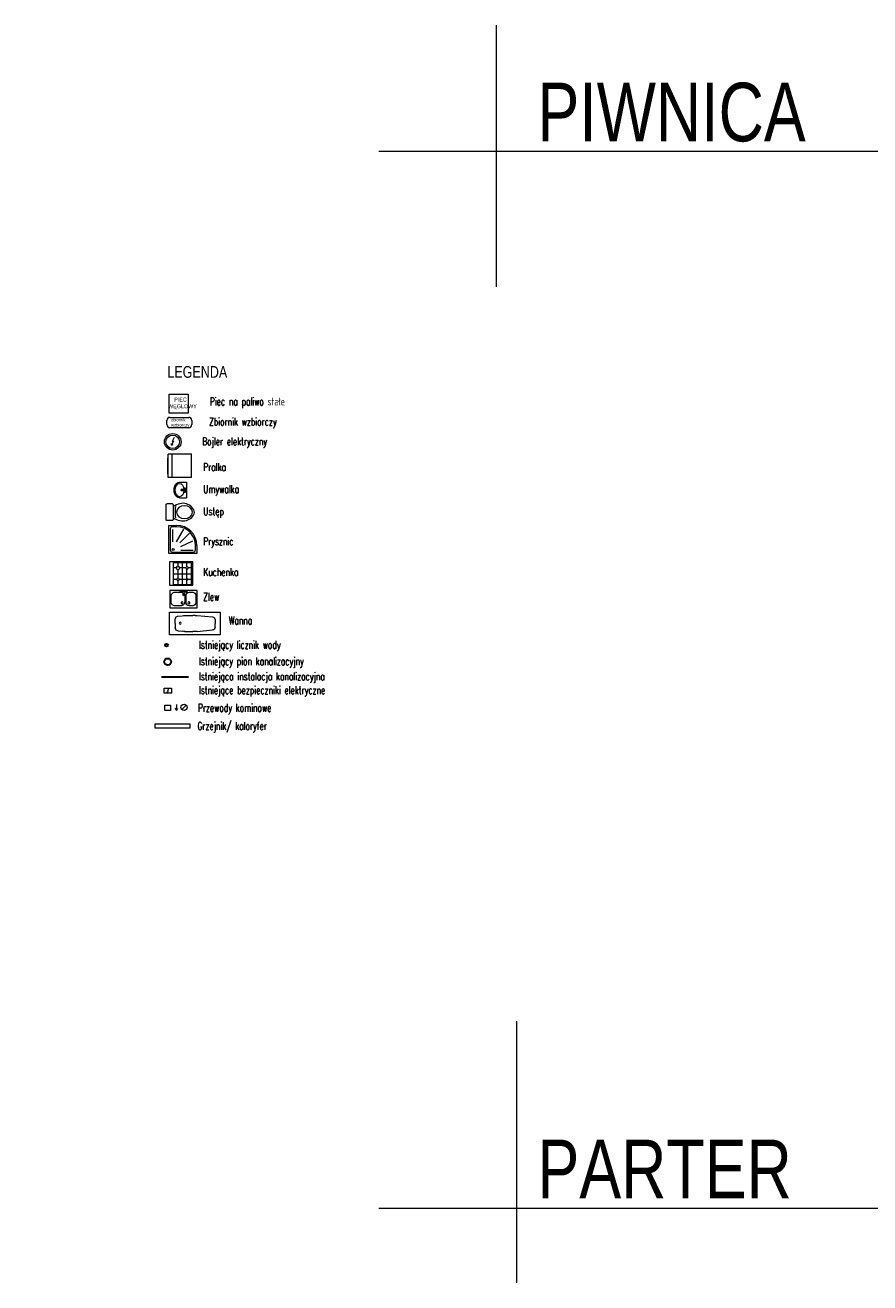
# Model space of a CAD drawing. Header units: millimetres. Extents: x 284606 to 628701, y -213781 to -93475.
# Tile 11 of 102: x 284606 to 286768, y -102555 to -99337. Entities that reach past the tile are written whole.
import ezdxf
from ezdxf.lldxf.tags import DXFTag

# ---------------------------------------------------------------- set-up
doc = ezdxf.new("R2010")
doc.units = ezdxf.units.MM
doc.linetypes.add('HIDDEN', pattern=[9.525, 6.35, -3.175])
doc.layers.get('0').update_dxf_attribs({"lineweight": 0})
for name, color, linetype, lineweight in [('!STR_Elewacje 0.05', 8, 'Continuous', 5), ('!STR_Konstrukcja 0.30', 64, 'Continuous', 30), ('!STR_Opisy 0.09', 8, 'Continuous', 9), ('!STR_Przerywana 0.09', 8, 'HIDDEN', 9), ('!STR_uwagi', 10, 'Continuous', 15)]:
    doc.layers.add(name, color=color, linetype=linetype, lineweight=lineweight)
for name, color, linetype, lineweight, true_color in [('!STR_Ogrzewanie grzejniki', 7, 'Continuous', 15, 0xd10000), ('!STR_Wentylacja', 7, 'Continuous', 15, 0x3399ff), ('EKO Wyposażenie', 7, 'Continuous', 5, 0x919191), ('IS_Powrót', 5, 'SOLID', 30, 0x0000ff)]:
    doc.layers.add(name, color=color, linetype=linetype, lineweight=lineweight, true_color=true_color)
doc.layers.add('I__KANALIZACJA_SAN', color=7, linetype='KAN_SAN', true_color=0x753b00)
doc.styles.add('1_50', font='txt', dxfattribs={"width": 0.8})
doc.styles.add('j-romans', font='romans.shx', dxfattribs={"width": 0.7})
doc.styles.get("Standard").update_dxf_attribs({"font": 'calibri.ttf'})
doc.linetypes.add('KAN_SAN', pattern='A,20,-7,["KS",Standard,S=5,R=0,X=-5,Y=-2.5],-6', length=33)
tags = doc.linetypes.add('SOLID', pattern=[10, 10, 0]).pattern_tags.tags
tags[6:7] = [DXFTag(74, 4), DXFTag(75, 0), DXFTag(340, '0'), DXFTag(46, 0.0), DXFTag(50, 0.0), DXFTag(44, 0.0), DXFTag(45, 0.0)]
tags[4:5] = [DXFTag(74, 4), DXFTag(75, 0), DXFTag(340, '0'), DXFTag(46, 0.0), DXFTag(50, 0.0), DXFTag(44, 0.0), DXFTag(45, 0.0)]

# ---------------------------------------------------------------- blocks, each defined once
blk = doc.blocks.new('el. podgrzewacz przepływowy')
at = {"ltscale": 5}
blk.add_lwpolyline([(-17.2, -16.9), (12.8, -16.9), (12.8, -36.9), (-17.2, -36.9), (-17.2, -16.9)], dxfattribs=at)
for points in [[(0.1, -18.8), (-3.6, -27.3), (-0.7, -26.6), (-4.8, -34.7)], [(-2.2, -32.7), (-4.8, -34.7), (-4.7, -31.4)]]:
    blk.add_lwpolyline(points)
blk = doc.blocks.new('*U786')
for p, q in [((0, 60), (60, 60)), ((0, 0), (0, 60)), ((0, 50), (60, 50)), ((60, 0), (60, 60)), ((0, 0), (60, 0))]:
    blk.add_line(p, q)
blk.add_lwpolyline([(50, 60), (50, 62), (10, 62), (10, 60)])
blk = doc.blocks.new('*U229')
at = {"linetype": 'Continuous'}
for p, q in [((-31.3, 27.6), (-31.3, 0)), ((-31.3, 0), (31.3, 0)), ((-4.7, 7.9), (-6.9, 8.3)), ((-4.7, 3.8), (-6.9, 3.4)), ((-1.6, 4.2), (-4.1, 4.2)), ((-1.6, 8.5), (-4, 7.3)), ((-1.6, 4), (-1.6, 20.6)), ((1.2, 2.8), (-0.4, 2.8)), ((0.2, 22.4), (0.6, 22.4)), ((2.4, 20.6), (2.4, 4)), ((4.8, 7.3), (2.4, 8.5)), ((4.8, 4.2), (2.4, 4.2)), ((5.5, 7.9), (7.7, 8.3)), ((5.5, 3.8), (7.7, 3.4)), ((31.3, 27.6), (31.3, 0))]:
    blk.add_line(p, q, dxfattribs=at)
for centre, radius, start, end in [((0.3, 15.9), 2.89, 131.1962, 228.8038), ((0.2, 20.6), 1.8, 90, 180), ((-0.4, 4), 1.2, 180, 270), ((0.6, 20.6), 1.8, 0, 90), ((1.2, 4), 1.2, 270, 0), ((0.3, 15.9), 2.89, 318.1635, 41.8365)]:
    blk.add_arc(centre, radius, start, end, dxfattribs=at)
for centre, major_axis, ratio, start_param, end_param in [((0, 27.6), (31.3, 0), 0.713042, 0, 3.141593), ((0, 27.6), (26.6, 0), 0.662269, 4.803016, 10.93344), ((5.5, 5.8), (0, 2.05), 0.476554, 0, 3.141593), ((7.8, 5.8), (0, 2.47), 0.476554, 5.436764, 10.271199)]:
    blk.add_ellipse(centre, major_axis=major_axis, ratio=ratio, start_param=start_param, end_param=end_param, dxfattribs=at)
at = {"linetype": 'Continuous', "extrusion": (-3.22359e-14, -3.55849e-14, -1)}
blk.add_ellipse((-7.3, 5.8), major_axis=(0, 2.05), ratio=0.476554, dxfattribs=at)
for centre, major_axis, start_param, end_param in [((-7, 5.8), (0, 2.47), 5.436764, 10.271199), ((-4.7, 5.8), (0, 2.05), 0, 3.141593)]:
    blk.add_ellipse(centre, major_axis=major_axis, ratio=0.476554, start_param=start_param, end_param=end_param, dxfattribs=at)
at = {"linetype": 'Continuous'}
blk.add_ellipse((8.1, 5.8), major_axis=(0, 2.05), ratio=0.476554, dxfattribs=at)
blk = doc.blocks.new('*U787')
for p, q in [((-24.4, -13.1), (-24.4, 12.8)), ((-18, 19.3), (-18, -19.3)), ((-16, 21.3), (-2, 21.3)), ((0, -19.3), (0, 19.3)), ((-16, -21.3), (-2, -21.3))]:
    blk.add_line(p, q)
for centre, start, end in [((-26.4, 12.8), 360, 64.5293), ((-16, 19.3), 90, 180), ((-2, 19.3), 360, 90), ((-26.4, -13.1), 294.5682, 360), ((-16, -19.3), 180, 270), ((-2, -19.3), 270, 360)]:
    blk.add_arc(centre, 2, start, end)
blk.add_ellipse((-47.2, -0.1), major_axis=(-20.4, 0), ratio=0.810803)
blk.add_open_spline([(-18, -14.9), (-29.2, -20), (-49.7, -28.9), (-82.8, -0.7), (-50.2, 29.4), (-29.2, 20), (-18, 14.6)], degree=3, knots=[1.212901, 1.212901, 1.212901, 1.212901, 36.090844, 64.924591, 94.904253, 129.876154, 129.876154, 129.876154, 129.876154])
blk = doc.blocks.new('brodzik2')
for p, q in [((-11.8, 85.6), (-25.6, 85.6)), ((-4.6, 11.8), (-4.6, 78.4)), ((-85.6, 25.6), (-85.6, 11.8)), ((-78.4, 4.6), (-11.8, 4.6))]:
    blk.add_line(p, q)
for points in [[(-25.6, 90), (0, 90), (0, 0), (-90, 0), (-90, 25.6)], [(-37.7, 25.3), (-78.3, 48.7)], [(-33.8, 35.8), (-65.4, 66.3)], [(-22.4, 38.2), (-40.9, 77.4)], [(-10.9, 38.9), (-10.9, 78.4)], [(-37.7, 13.6), (-77.2, 13.6)]]:
    blk.add_lwpolyline(points)
blk.add_circle((-13, 13.9), 2.96)
for centre, radius, start, end in [((-25.5, 25.5), 64.5, 90.0764, 179.9683), ((-25.6, 25.6), 60, 90, 180), ((-11.8, 78.4), 7.2, 360, 90), ((-78.4, 11.8), 7.2, 180, 270), ((-11.8, 11.8), 7.2, 270, 0)]:
    blk.add_arc(centre, radius, start, end)
blk = doc.blocks.new('*U788')
for p, q in [((0, 60), (60, 60)), ((0, 0), (0, 60)), ((2.5, 56.5), (57.5, 56.5)), ((2.5, 10), (2.5, 56.5)), ((2.5, 45), (13.5, 45)), ((2.5, 33.5), (57.5, 33.5)), ((15.5, 47), (15.5, 56.5)), ((15.5, 25), (15.5, 43)), ((17.5, 45), (41.5, 45)), ((29.2, 10), (29.2, 56.5)), ((44.5, 56.5), (44.5, 48)), ((44.5, 42), (44.5, 26.5)), ((47.5, 45), (57.5, 45)), ((57.5, 56.5), (57.5, 10)), ((60, 60), (60, 5)), ((60, 0), (0, 0)), ((12.5, 22), (2.5, 22)), ((57.5, 10), (2.5, 10)), ((15.5, 10), (15.5, 19)), ((40, 22), (18.5, 22)), ((44.5, 17.5), (44.5, 10)), ((57.5, 22), (49, 22)), ((60, 5), (60, 5)), ((60, 5), (60, 0))]:
    blk.add_line(p, q)
for centre, radius in [((15.5, 45), 2), ((44.5, 45), 3), ((15.5, 22), 3), ((44.5, 22), 4.5)]:
    blk.add_circle(centre, radius)
blk = doc.blocks.new('*U103')
for p, q in [((-2.1, 79.9), (-181.9, 70.3)), ((-181.9, 70.3), (-177.6, -9.5)), ((-99.8, 62.8), (-153.9, 55)), ((-93, 63.6), (-84.3, 64)), ((-56.2, 65.3), (-84.3, 64)), ((-32.9, 64.4), (-46.3, 65.3)), ((-20.8, 38.9), (-21.6, 53.8)), ((2.1, 0.1), (-2.1, 79.9)), ((-177.6, -9.5), (2.1, 0.1)), ((-162.6, 44.4), (-161.9, 31.3)), ((-161.3, 18.3), (-161.9, 31.3)), ((-96.9, 6.7), (-151.5, 8.7)), ((-89.9, 6.6), (-81.3, 7.2)), ((-53.2, 8.9), (-81.3, 7.2)), ((-30.1, 12.3), (-43.4, 9.9)), ((-20.8, 38.9), (-20, 24))]:
    blk.add_line(p, q)
blk.add_circle((-37.7, 39.1), 3.43)
for centre, radius, start, end in [((-152.5, 44.9), 10.2, 98.2391, 183.0582), ((-91.3, 21.3), 42.4, 92.3418, 101.6861), ((-51.1, 13.2), 52.3, 84.7852, 95.653), ((-32, 54.1), 10.3, 33.0348, 94.5485), ((-38.8, 51.6), 17.4, 6.9775, 27.6922), ((-151.1, 18.9), 10.2, 183.0582, 267.8774), ((-92.7, 48.9), 42.4, 264.4303, 273.7747), ((-53.7, 61.2), 52.3, 270.4635, 281.3312), ((-30.4, 22.5), 10.3, 271.568, 333.0828), ((-37.4, 24.3), 17.4, 338.425, 359.139)]:
    blk.add_arc(centre, radius, start, end)
blk = doc.blocks.new('*U106')
blk.add_lwpolyline([(70, -45), (0, -45), (0, 0), (70, 0)], close=True)
for points in [[(20.6, -4.6), (11.6, -4.6, 0.414214), (3.6, -12.6), (3.6, -31.6, 0.414214), (11.6, -39.6), (20.6, -39.6, 0.414214), (28.6, -31.6), (28.6, -12.6, 0.414214)], [(42, -39.6), (57, -39.6, 0.414214), (67, -29.6), (67, -14.6, 0.414214), (57, -4.6), (42, -4.6, 0.414214), (32, -14.6), (32, -29.6, 0.414214)]]:
    blk.add_lwpolyline(points, format="xyb", close=True)
for centre in [(21.1, -32.1), (38.9, -32.1)]:
    blk.add_circle(centre, 2.54)
blk = doc.blocks.new('*U107')
for p, q in [((-11.1, 2.2), (-11.6, 1.6)), ((-11.6, 1.6), (-7.9, -0.1)), ((-7.6, 0.8), (-11.1, 2.2)), ((-4.9, 7.5), (-4.6, 1.8)), ((-2.9, 8.1), (-4.4, 8)), ((-0.4, 7.7), (-2.4, 7.6)), ((-1.5, -7.8), (-2.4, 7.6)), ((-2.4, 7.6), (-2.2, 5.1)), ((-2.2, 5.1), (-0.2, 5.2)), ((-0.7, -5.3), (-1.2, 5.2)), ((-0.2, 5.2), (-0.4, 7.7)), ((-13.4, -0.7), (-13.4, -1.2)), ((-8, -0.2), (-13.2, -0.5)), ((-13.1, -1.5), (-7.9, -1.2)), ((-4.3, -2.8), (-4, -8)), ((-3.5, -8.5), (-2, -8.4)), ((0.3, -5.2), (-1.7, -5.3)), ((-1.7, -5.3), (-1.5, -7.8)), ((-1.5, -7.8), (0.5, -7.7)), ((0.5, -7.7), (0.3, -5.2))]:
    blk.add_line(p, q)
blk.add_circle((-5.4, -0.5), 2.5)
for centre, radius, start, end in [((-4.4, 7.5), 0.5, 93.0582, 183.0582), ((-2.9, 7.6), 0.5, 3.0582, 93.0582), ((-13.2, -0.7), 0.25, 93.0582, 183.0582), ((-13.2, -1.2), 0.25, 183.0582, 273.0582), ((-3.5, -8), 0.5, 183.0582, 273.0582), ((-2, -7.9), 0.5, 273.0582, 3.0582)]:
    blk.add_arc(centre, radius, start, end)
blk = doc.blocks.new('PIEC KAFLOWY')
at = {"layer": 'EKO Wyposażenie'}
blk.add_lwpolyline([(12.5, -14.8), (73.2, -14.8), (73.2, -75.5), (12.5, -75.5)], close=True, dxfattribs=at)
at = {"layer": 'EKO Wyposażenie', "insert": (33.9, -25.4), "char_height": 19.5, "attachment_point": 1, "style": '1_50'}
blk.add_mtext_dynamic_manual_height_columns('\\pi-5.3249;{\\H0.66667x;PIEC \\P\\pi-25.002;WĘGLOWY}', width=18.247, gutter_width=12.5, heights=[0], dxfattribs=at)
blk = doc.blocks.new('bojler2')
for p, q in [((1.8, -28.1), (-5.1, -40.8)), ((-5.1, -40.8), (-4.8, -35.5)), ((-5.1, -40.8), (-0.8, -37.7)), ((3.5, -15.8), (-2.9, -29.1)), ((-2.9, -29.1), (1.8, -28.1))]:
    blk.add_line(p, q)
for radius in [27.5, 22.5]:
    blk.add_circle((-1.1, -29.7), radius)
blk = doc.blocks.new('zbiornik zbiorczy')
at = {"layer": 'EKO Wyposażenie'}
for p, q in [((0, -5.2), (0, 5.2)), ((8, 13.2), (56.2, 13.2)), ((64.2, 5.2), (64.2, -5.2)), ((56.2, -13.2), (8, -13.2))]:
    blk.add_line(p, q, dxfattribs=at)
for centre, start, end in [((8, 5.2), 90, 180), ((56.2, 5.2), 0, 90), ((8, -5.2), 180, 270), ((56.2, -5.2), 270, 0)]:
    blk.add_arc(centre, 8, start, end, dxfattribs=at)
at = {"layer": 'EKO Wyposażenie', "insert": (10.9, 11.1), "char_height": 8, "attachment_point": 1, "style": '1_50'}
blk.add_mtext_dynamic_manual_height_columns('\\A1;zbiornik \\Pwzbiorczy', width=2231.725, gutter_width=453.6, heights=[120.4], dxfattribs=at)

msp = doc.modelspace()

# ---------------------------------------------------------------- linework, layer by layer
at = {"layer": '!STR_Opisy 0.09', "color": 8, "ltscale": 1.5}
for points in [[(285811.2, -99336.5), (285811.2, -100005.9)], [(285511.3, -99659.1), (286940.9, -99659.1)], [(285863.7, -101885.2), (285863.7, -102554.6)], [(285511.3, -102363.4), (286940.9, -102363.4)]]:
    msp.add_lwpolyline(points, dxfattribs=at)
at = {"layer": '!STR_uwagi', "color": 8, "ltscale": 1.5}
msp.add_lwpolyline([(285028, -101135.5), (284938.6, -101135.5), (284938.6, -101124.5), (285028, -101124.5)], close=True, dxfattribs=at)
at = {"layer": '!STR_Wentylacja', "color": 8, "ltscale": 1.5}
msp.add_line((285007.7, -101087.1), (285017.6, -101077.3), dxfattribs=at)
msp.add_lwpolyline([(284963.8, -101076.5), (284977.8, -101076.5), (284977.8, -101090.5), (284963.8, -101090.5)], close=True, dxfattribs=at)
for points in [[(284993.3, -101074.6), (284993.3, -101089.8), (284990.6, -101084.5)], [(284993.3, -101089.8), (284996.7, -101084.2)]]:
    msp.add_lwpolyline(points, dxfattribs=at)
msp.add_circle((285012.7, -101082.2), 8.01, dxfattribs=at)
at = {"layer": 'I__KANALIZACJA_SAN', "color": 8, "lineweight": 30}
msp.add_lwpolyline([(284955.3, -101004.3), (285024.1, -101004.3)], dxfattribs=at)
msp.add_circle((284970.9, -100965.5), 8.81, dxfattribs=at)
at = {"layer": 'IS_Powrót', "color": 8}
msp.add_circle((284967.9, -100923.1), 3.3, dxfattribs=at)

# ---------------------------------------------------------------- block references
at = {"layer": '!STR_Konstrukcja 0.30', "color": 8, "ltscale": 1.5}
msp.add_blockref('zbiornik zbiorczy', (284968.6, -100353.3), dxfattribs=at)
at = {"layer": '!STR_Ogrzewanie grzejniki', "color": 8, "lineweight": 35, "ltscale": 1.5, "xscale": 0.625, "yscale": 0.625, "zscale": 0.625}
msp.add_blockref('el. podgrzewacz przepływowy', (284972.5, -101022.8), dxfattribs=at)
at = {"layer": 'EKO Wyposażenie', "color": 8}
for name, p, xscale, yscale, zscale in [('PIEC KAFLOWY', (284965, -100269.2), 0.7920000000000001, 0.7920000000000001, 0.7920000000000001), ('bojler2', (284984.7, -100379.7), 0.77, 0.77, 0.77)]:
    msp.add_blockref(name, p, dxfattribs=dict(at, xscale=xscale, yscale=yscale, zscale=zscale))
at = {"layer": 'EKO Wyposażenie', "color": 8, "rotation": 90}
msp.add_blockref('*U786', (285032.2, -100494.3), dxfattribs=at)
at = {"layer": 'EKO Wyposażenie', "color": 8}
for name, p, xscale, yscale, zscale, rotation in [('*U229', (285019, -100526), -0.6398441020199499, 0.6398441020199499, 0.6398441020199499, 90), ('brodzik2', (284973.6, -100688.4), 0.8000000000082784, 0.8000000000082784, 0.8000000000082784, 269.9999999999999), ('*U103', (284976.9, -100896.2), -0.7200000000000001, 0.7200000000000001, 0.7200000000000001, 3.058229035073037)]:
    msp.add_blockref(name, p, dxfattribs=dict(at, xscale=xscale, yscale=yscale, zscale=zscale, rotation=rotation))
at = {"layer": 'EKO Wyposażenie', "color": 8, "xscale": -1}
msp.add_blockref('*U787', (284966.8, -100582.6), dxfattribs=at)
for name, p, rotation in [('*U788', (284975.2, -100769.8), 270), ('*U107', (285011.5, -100782.8), 273.0582290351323)]:
    msp.add_blockref(name, p, dxfattribs=dict(at, rotation=rotation))
at = {"layer": 'EKO Wyposażenie', "color": 8, "ltscale": 0.3, "xscale": -1}
msp.add_blockref('*U106', (285046.5, -100782.8), dxfattribs=at)

# ---------------------------------------------------------------- texts
at = {"layer": '!STR_Elewacje 0.05', "color": 8, "ltscale": 0.3, "char_height": 20, "width": 524.81, "attachment_point": 1, "style": 'j-romans'}
for s, insert in [('Piec na paliwo stałe', (285078.9, -100289.5)), ('Zbiornik wzbiorczy', (285076.9, -100341.1)), ('Bojler elektryczny', (285059.1, -100391.6)), ('Pralka', (285061.9, -100457.1)), ('Umywalka', (285061.9, -100513.8)), ('Ustęp', (285061.9, -100570.5)), ('Prysznic', (285061.9, -100647.3)), ('Kuchenka', (285061.9, -100725.9)), ('Zlew', (285061.9, -100789.3)), ('Wanna', (285127.3, -100849.8)), ('Istniejący licznik wody', (285051, -100912)), ('Istniejący pion kanalizacyjny', (285051, -100954.1)), ('Istniejąca instalacja kanalizacyjna', (285050.8, -100992.8)), ('Istniejące bezpieczniki elektryczne', (285050.8, -101027.9)), ('Przewody kominowe', (285048.4, -101073.3)), ('Grzejnik/ kaloryfer', (285047.1, -101119.6))]:
    msp.add_mtext(s, dxfattribs=dict(at, insert=insert))
at = {"layer": '!STR_Opisy 0.09', "color": 8, "ltscale": 1.5, "char_height": 150, "attachment_point": 1, "style": '1_50'}
for s, insert in [('PIWNICA', (285917.4, -99483.9)), ('PARTER', (285917.4, -102188.2))]:
    msp.add_mtext_dynamic_manual_height_columns(s, width=2231.725, gutter_width=453.6, heights=[120.4], dxfattribs=dict(at, insert=insert))
at = {"layer": '!STR_Przerywana 0.09', "color": 8, "ltscale": 0.3, "insert": (284970, -100208.8), "char_height": 30, "attachment_point": 1, "style": '1_50'}
msp.add_mtext_dynamic_manual_height_columns('LEGENDA', width=1526.315, gutter_width=0, heights=[120.4], dxfattribs=at)

doc.saveas('drawing.dxf')
